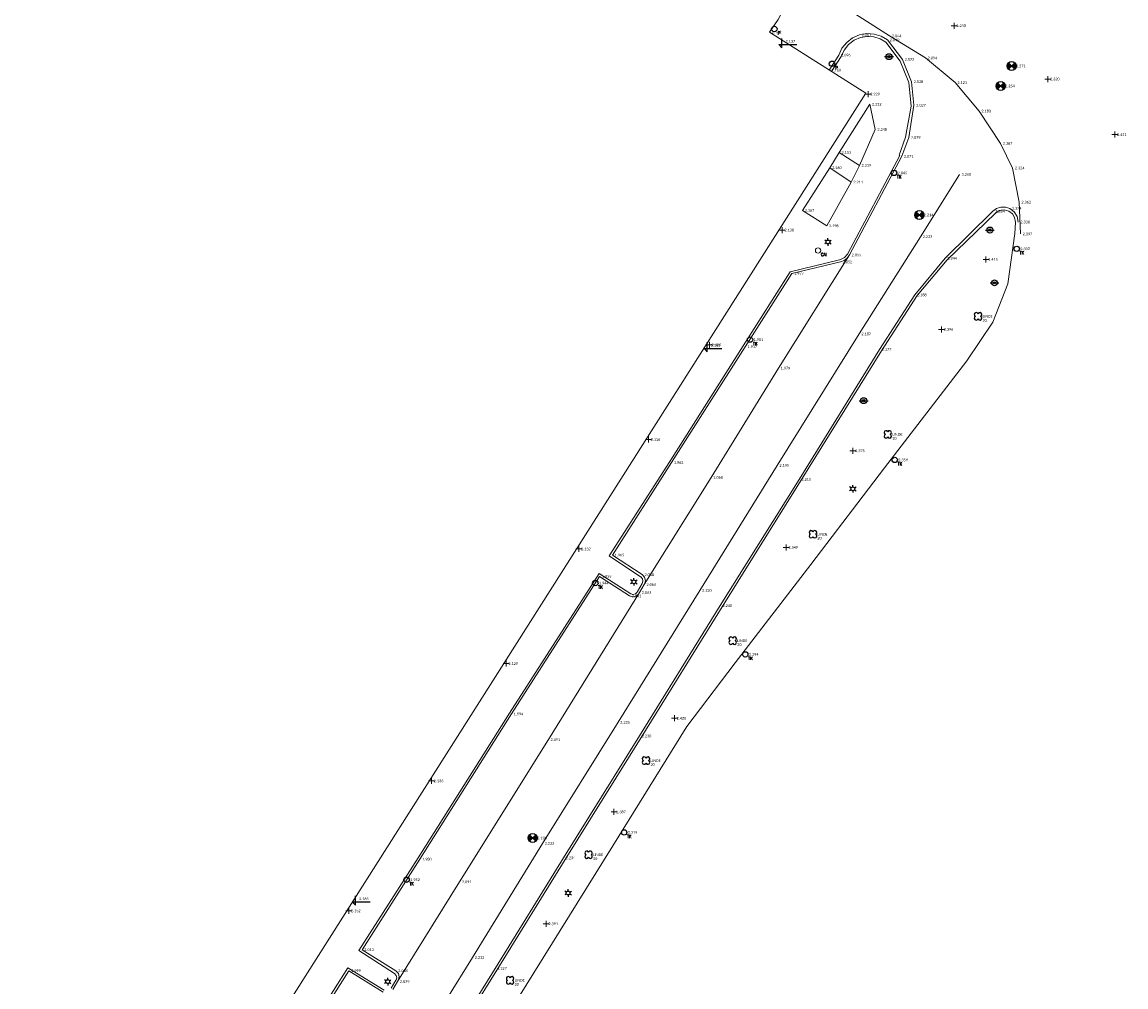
# Model space of a CAD drawing. Header units: metres. Extents: x 152089 to 154194, y 463573 to 464275.
# Tile 29 of 35: x 153859 to 153933, y 463909 to 463974. Entities that reach past the tile are written whole.
import ezdxf
from ezdxf.lldxf.tags import DXFTag

# ---------------------------------------------------------------- set-up
doc = ezdxf.new("R2010")
doc.units = ezdxf.units.M
doc.header["$MEASUREMENT"] = 0
for name, color, linetype, lineweight, true_color in [('B-ME-AL-HOOGTELABEL_HOOGTEMERK-S', 1, 'Continuous', 0, 0xff0000), ('B-ME-AM-AS-G', 2, 'Continuous', 0, 0xffff00), ('B-ME-KL-DATA_CAI-S', 1, 'Continuous', 0, 0xff0000), ('B-ME-VH-KANTOPSLUITING_TROTTOIRBAND_130 150-G', 7, 'VH-TROTTOIRBAND_130-150', 0, 0xff7fdf), ('B-ME-VH-KANTOPSLUITING_TROTTOIRBAND_180 200-G', 7, 'VH-TROTTOIRBAND_180-200', 0, 0xff7fff), ('B-ME-VH-VERHARDING_KLINKERS-G', 40, 'Continuous', 0, 0xffbf00), ('B-ME-VW-MARKERING-G', 4, 'Continuous', 0, 0x00ffff)]:
    doc.layers.add(name, color=color, linetype=linetype, lineweight=lineweight, true_color=true_color)
for name, color, linetype in [('B-ME-AL-HOOGTELABEL_VLOERPEIL-S', 2, 'Continuous'), ('B-ME-GR-BOOM-S', 100, 'Continuous'), ('B-ME-IE-MEUBILAIR_LICHTMAST-S', 1, 'Continuous'), ('B-ME-IE-MEUBILAIR_PAAL-S', 1, 'Continuous'), ('B-ME-IE-MEUBILAIR_TROTTOIRKOLK-S', 1, 'Continuous'), ('B-ME-IE-MEUBILAIR_VERKEERSBORD-S', 1, 'Continuous'), ('B-ME-RI-PUT-S', 1, 'Continuous')]:
    doc.layers.add(name, color=color, linetype=linetype)
for name, color, linetype, lineweight in [('B-ME-OG-BEBOUWING_HOOFDGEBOUW-G', 10, 'Continuous', 18), ('B-ME-VH-VERHARDING_ASFALT-G', 2, 'Continuous', 18), ('B-ME-VH-VERHARDING_TEGEL-G', 24, 'Continuous', 18)]:
    doc.layers.add(name, color=color, linetype=linetype, lineweight=lineweight)
doc.styles.add('18_100', font='romans', dxfattribs={"width": 0.8, "height": 0.18})
doc.styles.add('18_200', font='romans', dxfattribs={"width": 0.8, "height": 0.36})
doc.styles.add('SLK', font='calibri.ttf', dxfattribs={"height": 0.3})
tags = doc.linetypes.add('VH-TROTTOIRBAND_130-150', pattern=[15, 5, -2, 2, -2, 2, -2]).pattern_tags.tags
tags[14:15] = [DXFTag(74, 4), DXFTag(75, 0), DXFTag(340, '0'), DXFTag(46, 1.0), DXFTag(50, 0.0), DXFTag(44, 0.0), DXFTag(45, 0.0)]
tags[12:13] = [DXFTag(74, 4), DXFTag(75, 0), DXFTag(340, '0'), DXFTag(46, 1.0), DXFTag(50, 0.0), DXFTag(44, 0.0), DXFTag(45, 0.0)]
tags[10:11] = [DXFTag(74, 4), DXFTag(75, 0), DXFTag(340, '0'), DXFTag(46, 1.0), DXFTag(50, 0.0), DXFTag(44, 0.0), DXFTag(45, 0.0)]
tags[8:9] = [DXFTag(74, 4), DXFTag(75, 0), DXFTag(340, '0'), DXFTag(46, 1.0), DXFTag(50, 0.0), DXFTag(44, 0.0), DXFTag(45, 0.0)]
tags[6:7] = [DXFTag(74, 4), DXFTag(75, 0), DXFTag(340, '0'), DXFTag(46, 1.0), DXFTag(50, 0.0), DXFTag(44, 0.0), DXFTag(45, 0.0)]
tags[4:5] = [DXFTag(74, 4), DXFTag(75, 0), DXFTag(340, '0'), DXFTag(46, 1.0), DXFTag(50, 0.0), DXFTag(44, 0.0), DXFTag(45, 0.0)]
tags = doc.linetypes.add('VH-TROTTOIRBAND_180-200', pattern=[20, 10, -2, 2, -2, 2, -2]).pattern_tags.tags
tags[14:15] = [DXFTag(74, 4), DXFTag(75, 0), DXFTag(340, '0'), DXFTag(46, 1.0), DXFTag(50, 0.0), DXFTag(44, 0.0), DXFTag(45, 0.0)]
tags[12:13] = [DXFTag(74, 4), DXFTag(75, 0), DXFTag(340, '0'), DXFTag(46, 1.0), DXFTag(50, 0.0), DXFTag(44, 0.0), DXFTag(45, 0.0)]
tags[10:11] = [DXFTag(74, 4), DXFTag(75, 0), DXFTag(340, '0'), DXFTag(46, 1.0), DXFTag(50, 0.0), DXFTag(44, 0.0), DXFTag(45, 0.0)]
tags[8:9] = [DXFTag(74, 4), DXFTag(75, 0), DXFTag(340, '0'), DXFTag(46, 1.0), DXFTag(50, 0.0), DXFTag(44, 0.0), DXFTag(45, 0.0)]
tags[6:7] = [DXFTag(74, 4), DXFTag(75, 0), DXFTag(340, '0'), DXFTag(46, 1.0), DXFTag(50, 0.0), DXFTag(44, 0.0), DXFTag(45, 0.0)]
tags[4:5] = [DXFTag(74, 4), DXFTag(75, 0), DXFTag(340, '0'), DXFTag(46, 1.0), DXFTag(50, 0.0), DXFTag(44, 0.0), DXFTag(45, 0.0)]

# ---------------------------------------------------------------- blocks, each defined once
blk = doc.blocks.new('TROTTOIRKOLK')
at = {"ltscale": 2}
blk.add_ellipse((0, 0), major_axis=(-0.127, 0.127), ratio=1, start_param=3.926991, end_param=10.210176, dxfattribs=at)
at = {"ltscale": 2, "style": '18_100', "width": 0.8}
blk.add_text('TK', height=0.216, dxfattribs=at).set_placement((0.193, -0.375))
at = {"style": '18_200', "width": 0.8}
blk.add_attdef('HOOGTE', (0.214, 0.179), '', height=0.25, dxfattribs=at)
blk = doc.blocks.new('hoogtemaat')
at = {"color": 0, "linetype": 'ByBlock'}
for points in [[(-0.2, 0, 0), (0.2, 0, 0)], [(0, -0.2, 0), (0, 0.2, 0)]]:
    blk.add_polyline3d(points, dxfattribs=at)
at = {"style": '18_200', "width": 0.8}
blk.add_attdef('HOOGTE', (0.247, 0.263), '', height=0.25, dxfattribs=at)
blk = doc.blocks.new('put')
at = {"color": 0, "ltscale": 0.5}
for p, q in [((-0.3, 0), (0, 0)), ((-0.299, 0.028), (-0.028, 0.027)), ((-0.295, 0.055), (-0.055, 0.055)), ((-0.289, 0.083), (-0.083, 0.082)), ((-0.279, 0.11), (-0.11, 0.11)), ((-0.267, 0.137), (-0.138, 0.137)), ((-0.267, 0.137), (-0.138, 0.137)), ((-0.251, 0.165), (-0.165, 0.165)), ((-0.23, 0.192), (-0.192, 0.192)), ((0, 0), (0.3, 0)), ((0.027, 0.027), (0.298, 0.027)), ((0.055, 0.055), (0.295, 0.055)), ((0.082, 0.082), (0.288, 0.082)), ((0.11, 0.11), (0.279, 0.109)), ((0.137, 0.137), (0.267, 0.137)), ((0.165, 0.164), (0.251, 0.164)), ((0.192, 0.192), (0.23, 0.192)), ((-0.299, -0.027), (-0.027, -0.027)), ((-0.295, -0.055), (-0.055, -0.055)), ((-0.289, -0.082), (-0.082, -0.082)), ((-0.28, -0.109), (-0.11, -0.11)), ((-0.267, -0.137), (-0.137, -0.137)), ((-0.251, -0.164), (-0.165, -0.164)), ((-0.231, -0.192), (-0.192, -0.192)), ((0.027, -0.027), (0.298, -0.028)), ((0.054, -0.055), (0.295, -0.055)), ((0.082, -0.082), (0.288, -0.083)), ((0.109, -0.11), (0.279, -0.11)), ((0.137, -0.137), (0.267, -0.137)), ((0.164, -0.165), (0.251, -0.165)), ((0.191, -0.192), (0.23, -0.192))]:
    blk.add_line(p, q, dxfattribs=at)
at = {"ltscale": 0.5}
for p, q in [((0.212, 0.212), (-0.213, -0.212)), ((-0.212, 0.212), (0.212, -0.213))]:
    blk.add_line(p, q, dxfattribs=at)
blk.add_ellipse((0, 0), major_axis=(-0.212, 0.212), ratio=1, start_param=3.926991, end_param=10.210176, dxfattribs=at)
at = {"style": '18_200', "width": 0.8}
blk.add_attdef('HOOGTE', (0.402, 0.261), '', height=0.25, dxfattribs=at)
blk = doc.blocks.new('verkeersbord')
blk.add_line((-0.3, 0), (0.3, 0))
for radius in [0.2, 0.0745]:
    blk.add_circle((0, 0), radius)
at = {"style": '18_200', "width": 0.8}
blk.add_attdef('HOOGTE', (0.245, 0.178), '', height=0.25, dxfattribs=at)
blk = doc.blocks.new('boom')
for centre, major_axis, start_param, end_param in [((-0.122, 0.122), (-0.0916, 0.0916), 4.266828, 8.299543), ((0.122, 0.122), (0.0916, 0.0916), 4.266828, 8.299543), ((-0.122, -0.122), (0.0916, 0.0916), 1.125235, 5.15795), ((0.122, -0.122), (-0.0916, 0.0916), 1.125235, 5.15795)]:
    blk.add_ellipse(centre, major_axis=major_axis, ratio=1, start_param=start_param, end_param=end_param)
at = {"style": '18_200', "width": 0.8}
blk.add_attdef('HOOGTE', (0.314, 0.12), '', height=0.25, dxfattribs=at)
blk = doc.blocks.new('LICHTMAST')
at = {"ltscale": 0.1}
for p, q in [((-0.11, 0.063), (-0.219, 0.127)), ((0, 0.127), (0, 0.253)), ((0.11, 0.063), (0.219, 0.127)), ((-0.11, -0.063), (-0.219, -0.127)), ((0, -0.127), (0, -0.253)), ((0.11, -0.063), (0.219, -0.127))]:
    blk.add_line(p, q, dxfattribs=at)
blk.add_circle((0, 0), 0.127, dxfattribs=at)
at = {"style": '18_200', "width": 0.8}
blk.add_attdef('HOOGTE', (0.247, 0.242), '', height=0.25, dxfattribs=at)
blk = doc.blocks.new('vloerpeil')
for points in [[(0, -0.427), (0, 0.192)], [(0, -0.427), (-0.211, -0.213), (0, -0.213)]]:
    blk.add_lwpolyline(points)
at = {"color": 0, "linetype": 'ByBlock'}
blk.add_polyline3d([(-0.211, -0.213, 0), (0.989, -0.213, 0)], dxfattribs=at)
at = {"style": '18_200', "width": 0.8}
blk.add_attdef('HOOGTE', (0.263, -0.008), '', height=0.25, dxfattribs=at)
blk = doc.blocks.new('PAAL')
at = {"ltscale": 2}
blk.add_ellipse((0, 0), major_axis=(-0.181, 0), ratio=1, start_param=3.926991, end_param=10.210176, dxfattribs=at)
at = {"ltscale": 2, "style": '18_200', "width": 0.8}
blk.add_text('P', height=0.218, dxfattribs=at).set_placement((0.219, -0.382))
at = {"style": '18_200', "width": 0.8}
blk.add_attdef('HOOGTE', (0.236, 0.203), '', height=0.25, dxfattribs=at)
blk = doc.blocks.new('CAI kast')
at = {"ltscale": 2}
blk.add_ellipse((0, 0), major_axis=(-0.127, 0.127), ratio=1, start_param=3.926991, end_param=10.210176, dxfattribs=at)
at = {"ltscale": 2, "style": '18_100', "width": 0.8}
blk.add_text('CAI', height=0.216, dxfattribs=at).set_placement((0.193, -0.375))

msp = doc.modelspace()

# ---------------------------------------------------------------- linework, layer by layer
at = {"layer": 'B-ME-OG-BEBOUWING_HOOFDGEBOUW-G'}
msp.add_line((153909.329, 463973.158), (153915.767, 463969.064), dxfattribs=at)
at = {"layer": 'B-ME-OG-BEBOUWING_HOOFDGEBOUW-G', "linetype": 'Continuous'}
msp.add_line((153871.688, 463899.665), (153915.767, 463969.064), dxfattribs=at)
at = {"layer": 'B-ME-VH-KANTOPSLUITING_TROTTOIRBAND_130 150-G', "linetype": 'Continuous'}
for points in [[(153918.065, 463964.894), (153914.554, 463958.299), (153914.356, 463958.063), (153914.077, 463957.929), (153914.023, 463957.916), (153910.698, 463957.113), (153907.546, 463952.139), (153902.646, 463944.404), (153898.587, 463938.086), (153900.681, 463936.688), (153900.693, 463936.68), (153900.806, 463936.554), (153900.843, 463936.388), (153900.796, 463936.225), (153900.485, 463935.7), (153900.455, 463935.649), (153900.341, 463935.539), (153900.187, 463935.502), (153900.036, 463935.549), (153897.9, 463936.912), (153891.907, 463927.559), (153885.773, 463917.852), (153881.811, 463911.655), (153884.199, 463910.113), (153884.311, 463909.99), (153884.347, 463909.827), (153884.297, 463909.668), (153884.293, 463909.661), (153883.961, 463909.132)], [(153859.606, 463857.998), (153859.441, 463858.194), (153859.274, 463858.675), (153859.237, 463859.183), (153859.296, 463859.56), (153859.427, 463859.919), (153859.625, 463860.245), (153861.18, 463862.3), (153863.12, 463865.44), (153866.159, 463870.289), (153869.404, 463875.487), (153874.52, 463883.752), (153880.116, 463892.767), (153885.897, 463902.034), (153891.06, 463910.331), (153895.625, 463917.745), (153900.72, 463925.919), (153906.14, 463934.661), (153911.404, 463943.086), (153916.825, 463951.806), (153919.213, 463955.512), (153921.217, 463957.914), (153924.442, 463961.021)], [(153883.504, 463908.989), (153881.063, 463910.506), (153875.292, 463901.388)]]:
    msp.add_lwpolyline(points, dxfattribs=at)
at = {"layer": 'B-ME-VH-KANTOPSLUITING_TROTTOIRBAND_180 200-G', "linetype": 'Continuous'}
for points in [[(153913.468, 463970.511), (153914.119, 463971.522), (153914.315, 463971.952), (153914.609, 463972.321), (153914.984, 463972.608), (153915.418, 463972.795), (153915.859, 463972.869), (153916.306, 463972.839), (153916.734, 463972.707), (153917.119, 463972.48), (153918.073, 463971.223), (153918.653, 463969.776), (153918.809, 463968.191), (153918.446, 463966.13), (153918.001, 463964.928), (153918.065, 463964.894)], [(153924.442, 463961.021), (153924.716, 463961.202), (153925.04, 463961.256), (153925.357, 463961.174), (153925.595, 463960.992), (153925.748, 463960.734), (153925.795, 463960.438), (153925.771, 463959.662)], [(153925.771, 463959.662), (153925.282, 463956.295), (153924.286, 463953.743), (153922.539, 463951.135), (153917.031, 463943.969), (153912.088, 463937.504), (153907.022, 463930.929), (153903.773, 463926.662), (153898.829, 463918.674), (153892.4, 463908.322), (153887.749, 463900.897), (153883.508, 463894.1), (153878.052, 463885.264), (153872.779, 463876.828), (153868.461, 463869.885), (153865.02, 463864.354), (153860.395, 463856.873), (153860.16, 463857.004), (153859.606, 463857.998)]]:
    msp.add_lwpolyline(points, dxfattribs=at)
at = {"layer": 'B-ME-VH-VERHARDING_ASFALT-G', "linetype": 'Continuous'}
msp.add_line((153911.531, 463961.221), (153913.359, 463964.077), dxfattribs=at)
for points in [[(153904.83, 463980.906), (153909.168, 463978.156), (153917.37, 463972.903)], [(153917.37, 463972.903), (153919.768, 463971.431), (153921.76, 463969.773), (153923.368, 463967.87), (153924.805, 463965.707), (153925.616, 463964.055), (153926.056, 463961.771), (153926.138, 463959.64)], [(153913.359, 463964.077), (153914.792, 463963.111), (153913.157, 463960.187), (153911.531, 463961.221)]]:
    msp.add_lwpolyline(points, dxfattribs=at)
msp.add_lwpolyline([(153913.999, 463965.096), (153916.036, 463968.323), (153916.403, 463966.636), (153915.343, 463964.237), (153913.999, 463965.096)], close=True, dxfattribs=at)
at = {"layer": 'B-ME-VH-VERHARDING_KLINKERS-G', "linetype": 'Continuous'}
for points in [[(153906.601, 463974.843), (153908.777, 463978.204), (153909.309, 463977.856), (153909.753, 463977.402), (153910.089, 463976.862), (153910.301, 463976.264), (153910.378, 463975.68), (153910.337, 463975.092), (153910.179, 463974.525), (153909.912, 463974), (153909.329, 463973.158)], [(153913.322, 463970.611), (153913.964, 463971.619), (153914.179, 463972.073), (153914.495, 463972.463), (153914.894, 463972.768), (153915.354, 463972.97), (153915.84, 463973.057), (153916.333, 463973.029), (153916.805, 463972.888), (153917.232, 463972.64), (153918.226, 463971.329), (153918.83, 463969.834), (153919.003, 463968.262), (153918.648, 463966.102), (153918.181, 463964.847), (153914.676, 463958.242), (153914.674, 463958.239), (153914.521, 463958.028), (153914.314, 463957.868), (153914.071, 463957.772), (153910.825, 463956.992), (153907.695, 463952.093), (153902.759, 463944.337), (153898.794, 463938.133), (153900.793, 463936.828), (153900.955, 463936.65), (153901.009, 463936.414), (153900.941, 463936.183), (153900.93, 463936.165), (153900.611, 463935.635), (153900.558, 463935.547), (153900.388, 463935.385), (153900.16, 463935.332), (153899.936, 463935.403), (153897.937, 463936.7), (153892.027, 463927.495), (153885.895, 463917.775), (153882.016, 463911.71), (153884.284, 463910.302), (153884.454, 463910.122), (153884.512, 463909.882), (153884.445, 463909.645), (153884.403, 463909.574), (153884.091, 463909.049)], [(153862.996, 463865.532), (153866.018, 463870.391), (153869.268, 463875.579), (153874.389, 463883.857), (153879.986, 463892.843), (153885.736, 463902.085), (153890.929, 463910.456), (153895.518, 463917.862), (153900.612, 463926.024), (153906.026, 463934.754), (153911.311, 463943.206), (153916.696, 463951.911), (153919.058, 463955.562), (153921.085, 463958.014), (153924.289, 463961.162), (153924.536, 463961.34), (153924.824, 463961.434), (153925.128, 463961.437), (153925.419, 463961.349), (153925.719, 463961.126), (153925.916, 463960.808), (153925.982, 463960.439)], [(153914.676, 463958.242), (153909.916, 463950.654), (153905.406, 463943.336), (153900.93, 463936.165)], [(153900.611, 463935.635), (153894.502, 463925.781), (153888.558, 463916.256), (153884.403, 463909.574)], [(153883.425, 463908.871), (153881.142, 463910.305), (153875.453, 463901.342)]]:
    msp.add_lwpolyline(points, dxfattribs=at)
at = {"layer": 'B-ME-VH-VERHARDING_TEGEL-G', "linetype": 'Continuous'}
for p, q in [((153913.359, 463964.077), (153913.999, 463965.096)), ((153915.343, 463964.237), (153914.792, 463963.111))]:
    msp.add_line(p, q, dxfattribs=at)
at = {"layer": 'B-ME-VW-MARKERING-G', "linetype": 'Continuous'}
msp.add_lwpolyline([(153861.208, 463866.578), (153864.539, 463871.57), (153867.876, 463876.443), (153873.125, 463884.935), (153878.494, 463893.597), (153884.25, 463902.875), (153889.422, 463911.182), (153894.103, 463918.828), (153899.172, 463926.937), (153904.655, 463935.769), (153909.842, 463944.136), (153915.331, 463952.948), (153919.437, 463959.457), (153922.047, 463963.625)], dxfattribs=at)

# ---------------------------------------------------------------- block references
at = {"layer": 'B-ME-AL-HOOGTELABEL_HOOGTEMERK-S'}
for p in [(153915.925, 463969.005), (153910.171, 463959.903), (153923.829, 463957.934), (153920.842, 463953.252), (153905.293, 463952.218), (153901.206, 463945.869), (153914.911, 463945.12), (153896.546, 463938.549), (153910.433, 463938.65), (153891.675, 463930.867), (153902.951, 463927.207), (153886.678, 463923.018), (153898.901, 463920.94), (153881.13, 463914.312), (153894.357, 463913.444)]:
    msp.add_blockref('hoogtemaat', p, dxfattribs=at)
at = {"layer": 'B-ME-AL-HOOGTELABEL_VLOERPEIL-S'}
for p in [(153910.157, 463972.539), (153905.145, 463952.183), (153881.572, 463915.119)]:
    msp.add_blockref('vloerpeil', p, dxfattribs=at)
at = {"layer": 'B-ME-AM-AS-G'}
for p in [(153921.689, 463973.581), (153927.972, 463970.015), (153932.458, 463966.293)]:
    msp.add_blockref('hoogtemaat', p, dxfattribs=at)
at = {"layer": 'B-ME-GR-BOOM-S'}
for p in [(153923.296, 463954.123), (153917.249, 463946.216), (153912.232, 463939.535), (153906.857, 463932.408), (153901.046, 463924.375), (153897.198, 463918.069), (153891.939, 463909.658)]:
    msp.add_blockref('boom', p, dxfattribs=at)
at = {"layer": 'B-ME-IE-MEUBILAIR_LICHTMAST-S'}
for p in [(153913.238, 463959.106), (153914.909, 463942.571), (153900.235, 463936.344), (153895.824, 463915.502), (153883.738, 463909.57)]:
    msp.add_blockref('LICHTMAST', p, dxfattribs=at)
at = {"layer": 'B-ME-IE-MEUBILAIR_PAAL-S'}
for p in [(153909.646, 463973.368), (153913.511, 463971.039)]:
    msp.add_blockref('PAAL', p, dxfattribs=at)
at = {"layer": 'B-ME-IE-MEUBILAIR_TROTTOIRKOLK-S'}
for p in [(153917.665, 463963.732), (153925.889, 463958.647), (153908.019, 463952.565), (153917.712, 463944.51), (153897.65, 463936.262), (153907.701, 463931.487), (153899.582, 463919.561), (153885.004, 463916.395)]:
    msp.add_blockref('TROTTOIRKOLK', p, dxfattribs=at)
at = {"layer": 'B-ME-IE-MEUBILAIR_VERKEERSBORD-S'}
for p in [(153917.325, 463971.515), (153924.087, 463959.901), (153924.399, 463956.368), (153915.635, 463948.477)]:
    msp.add_blockref('verkeersbord', p, dxfattribs=at)
at = {"layer": 'B-ME-KL-DATA_CAI-S'}
msp.add_blockref('CAI kast', (153912.573, 463958.532), dxfattribs=at)
at = {"layer": 'B-ME-RI-PUT-S'}
for p in [(153925.542, 463970.892), (153924.809, 463969.546), (153919.36, 463960.91), (153893.454, 463919.198)]:
    msp.add_blockref('put', p, dxfattribs=at)

# ---------------------------------------------------------------- texts
at = {"layer": 'B-ME-AL-HOOGTELABEL_HOOGTEMERK-S', "style": 'SLK'}
for s, p in [('2.229', (153916.075, 463968.915)), ('2.138', (153910.321, 463959.813)), ('2.415', (153923.979, 463957.844)), ('2.396', (153920.992, 463953.162)), ('2.105', (153905.443, 463952.128)), ('2.116', (153901.356, 463945.779)), ('2.375', (153915.061, 463945.03)), ('2.132', (153896.696, 463938.459)), ('2.349', (153910.583, 463938.56)), ('2.129', (153891.825, 463930.777)), ('2.420', (153903.101, 463927.117)), ('2.136', (153886.828, 463922.928)), ('2.387', (153899.051, 463920.85)), ('2.152', (153881.28, 463914.222)), ('2.391', (153894.507, 463913.354))]:
    msp.add_text(s, height=0.18, dxfattribs=at).set_placement(p)
at = {"layer": 'B-ME-AL-HOOGTELABEL_VLOERPEIL-S', "style": 'SLK'}
for s, p in [('2.137', (153910.397, 463972.449)), ('2.153', (153905.385, 463952.093)), ('2.165', (153881.812, 463915.029))]:
    msp.add_text(s, height=0.18, dxfattribs=at).set_placement(p)
at = {"layer": 'B-ME-AM-AS-G', "style": 'SLK'}
for s, p in [('2.233', (153921.839, 463973.491)), ('2.320', (153928.122, 463969.925)), ('2.471', (153932.608, 463966.203))]:
    msp.add_text(s, height=0.18, dxfattribs=at).set_placement(p)
at = {"layer": 'B-ME-GR-BOOM-S', "style": 'SLK'}
for s, p in [('LINDE', (153923.596, 463954.033)), ('20', (153923.596, 463953.763)), ('20', (153917.549, 463945.856)), ('LINDE', (153917.549, 463946.126)), ('20', (153912.532, 463939.175)), ('LINDE', (153912.532, 463939.445)), ('20', (153907.157, 463932.048)), ('LINDE', (153907.157, 463932.318)), ('LINDE', (153901.346, 463924.285)), ('20', (153901.346, 463924.015)), ('20', (153897.498, 463917.709)), ('LINDE', (153897.498, 463917.979)), ('LINDE', (153892.239, 463909.568)), ('20', (153892.239, 463909.298))]:
    msp.add_text(s, height=0.18, dxfattribs=at).set_placement(p)
at = {"layer": 'B-ME-IE-MEUBILAIR_TROTTOIRKOLK-S', "style": 'SLK'}
for s, p in [('2.045', (153917.905, 463963.642)), ('2.332', (153926.129, 463958.557)), ('1.901', (153908.259, 463952.475)), ('2.359', (153917.952, 463944.42)), ('1.944', (153897.89, 463936.172)), ('2.294', (153907.941, 463931.397)), ('2.319', (153899.822, 463919.471)), ('1.952', (153885.244, 463916.305))]:
    msp.add_text(s, height=0.18, dxfattribs=at).set_placement(p)
at = {"layer": 'B-ME-RI-PUT-S', "style": 'SLK'}
for s, p in [('2.271', (153925.842, 463970.802)), ('2.254', (153925.109, 463969.456)), ('2.214', (153919.66, 463960.82)), ('2.194', (153893.754, 463919.108))]:
    msp.add_text(s, height=0.18, dxfattribs=at).set_placement(p)
at = {"layer": 'B-ME-VH-VERHARDING_ASFALT-G', "style": 'SLK'}
for s, p in [('2.044', (153917.52, 463972.813)), ('2.094', (153919.918, 463971.341)), ('2.121', (153921.91, 463969.683)), ('2.212', (153916.186, 463968.233)), ('2.183', (153923.518, 463967.78)), ('2.248', (153916.553, 463966.546)), ('2.153', (153914.149, 463965.006)), ('2.287', (153924.955, 463965.617)), ('2.160', (153913.509, 463963.987)), ('2.219', (153915.493, 463964.147)), ('2.324', (153925.766, 463963.965)), ('2.211', (153914.942, 463963.021)), ('2.362', (153926.206, 463961.681)), ('2.167', (153911.681, 463961.131)), ('2.198', (153913.307, 463960.097)), ('2.397', (153926.288, 463959.55))]:
    msp.add_text(s, height=0.18, dxfattribs=at).set_placement(p)
at = {"layer": 'B-ME-VH-VERHARDING_KLINKERS-G', "style": 'SLK'}
for s, p in [('2.142', (153909.479, 463973.068)), ('2.067', (153915.504, 463972.88)), ('2.040', (153917.382, 463972.55)), ('2.096', (153914.114, 463971.529)), ('2.073', (153918.376, 463971.239)), ('2.160', (153913.472, 463970.521)), ('2.038', (153918.98, 463969.744)), ('2.027', (153919.153, 463968.172)), ('2.079', (153918.798, 463966.012)), ('2.071', (153918.331, 463964.757)), ('2.334', (153925.569, 463961.259)), ('2.284', (153924.439, 463961.072)), ('2.338', (153926.132, 463960.349)), ('2.052', (153914.221, 463957.682)), ('2.055', (153914.826, 463958.152)), ('2.055', (153914.826, 463958.152)), ('2.244', (153921.235, 463957.924)), ('1.977', (153910.975, 463956.902)), ('2.188', (153919.208, 463955.472)), ('1.917', (153907.845, 463952.003)), ('2.177', (153916.846, 463951.821)), ('1.979', (153910.066, 463950.564)), ('1.962', (153902.909, 463944.247)), ('2.068', (153905.556, 463943.246)), ('2.215', (153911.461, 463943.116)), ('1.965', (153898.944, 463938.043)), ('1.959', (153898.087, 463936.61)), ('2.048', (153900.943, 463936.738)), ('2.063', (153900.761, 463935.545)), ('2.063', (153900.761, 463935.545)), ('2.066', (153901.08, 463936.075)), ('2.066', (153901.08, 463936.075)), ('2.041', (153900.086, 463935.313)), ('2.240', (153906.176, 463934.664)), ('1.994', (153892.177, 463927.405)), ('2.230', (153900.762, 463925.934)), ('2.091', (153894.652, 463925.691)), ('1.980', (153886.045, 463917.685)), ('2.234', (153895.668, 463917.772)), ('2.091', (153888.708, 463916.166)), ('2.013', (153882.166, 463911.62)), ('1.999', (153881.292, 463910.215)), ('2.058', (153884.434, 463910.212)), ('2.227', (153891.079, 463910.366)), ('2.079', (153884.553, 463909.484)), ('2.079', (153884.553, 463909.484))]:
    msp.add_text(s, height=0.18, dxfattribs=at).set_placement(p)
at = {"layer": 'B-ME-VH-VERHARDING_TEGEL-G', "style": 'SLK'}
for s, p in [('2.153', (153914.149, 463965.006)), ('2.160', (153913.509, 463963.987)), ('2.219', (153915.493, 463964.147)), ('2.211', (153914.942, 463963.021))]:
    msp.add_text(s, height=0.18, dxfattribs=at).set_placement(p)
at = {"layer": 'B-ME-VW-MARKERING-G', "style": 'SLK'}
for s, p in [('2.260', (153922.197, 463963.535)), ('2.227', (153919.587, 463959.367)), ('2.187', (153915.481, 463952.858)), ('2.195', (153909.992, 463944.046)), ('2.220', (153904.805, 463935.679)), ('2.225', (153899.322, 463926.847)), ('2.233', (153894.253, 463918.738)), ('2.232', (153889.572, 463911.092))]:
    msp.add_text(s, height=0.18, dxfattribs=at).set_placement(p)

doc.saveas('drawing.dxf')
